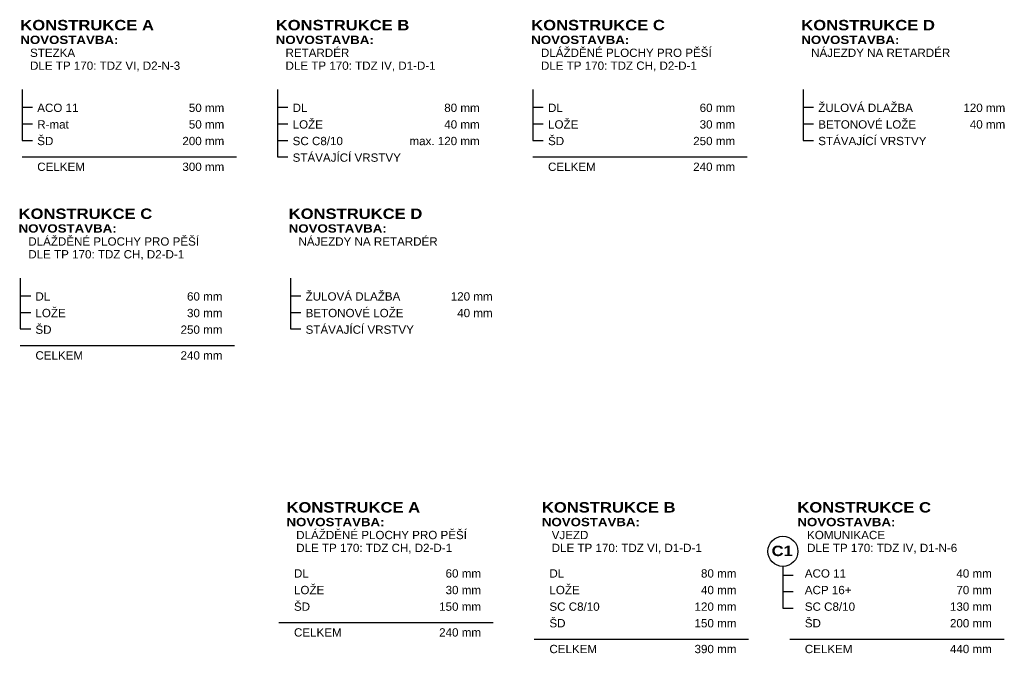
# Model space of a CAD drawing. Extents: x -698823 to -696424, y -1038555 to -1037403.
# Tile 23 of 42: x -697727 to -697715, y -1038245 to -1038237. Entities that reach past the tile are written whole.
import ezdxf
from ezdxf.enums import TextEntityAlignment as Align

# ---------------------------------------------------------------- set-up
doc = ezdxf.new("R2010")
doc.units = 0
doc.layers.add('0-popis', color=7, linetype='Continuous')
doc.styles.add('arial', font='arial.ttf')
doc.styles.add('arial black', font='txt')

msp = doc.modelspace()

# ---------------------------------------------------------------- linework, layer by layer
at = {"layer": '0-popis', "ltscale": 0.1}
for p, q in [((-697727.239, -1038238.248), (-697727.239, -1038238.889)), ((-697724.007, -1038238.248), (-697724.007, -1038239.099)), ((-697720.776, -1038238.248), (-697720.776, -1038238.889)), ((-697717.358, -1038238.248), (-697717.358, -1038238.889)), ((-697727.239, -1038238.469), (-697727.107, -1038238.469)), ((-697724.007, -1038238.469), (-697723.876, -1038238.469)), ((-697720.776, -1038238.469), (-697720.645, -1038238.469)), ((-697717.358, -1038238.469), (-697717.227, -1038238.469)), ((-697717.358, -1038238.469), (-697717.227, -1038238.469)), ((-697727.239, -1038238.679), (-697727.107, -1038238.679)), ((-697724.007, -1038238.679), (-697723.876, -1038238.679)), ((-697720.776, -1038238.679), (-697720.645, -1038238.679)), ((-697717.358, -1038238.679), (-697717.227, -1038238.679)), ((-697727.239, -1038238.889), (-697727.107, -1038238.889)), ((-697724.007, -1038238.889), (-697723.876, -1038238.889)), ((-697720.776, -1038238.889), (-697720.645, -1038238.889)), ((-697717.358, -1038238.889), (-697717.227, -1038238.889)), ((-697727.239, -1038239.099), (-697724.527, -1038239.099)), ((-697724.007, -1038239.099), (-697723.876, -1038239.099)), ((-697720.776, -1038239.099), (-697718.065, -1038239.099)), ((-697727.261, -1038240.634), (-697727.261, -1038241.275)), ((-697723.843, -1038240.634), (-697723.843, -1038241.275)), ((-697727.261, -1038240.855), (-697727.13, -1038240.855)), ((-697723.843, -1038240.855), (-697723.712, -1038240.855)), ((-697723.843, -1038240.855), (-697723.712, -1038240.855)), ((-697727.261, -1038241.065), (-697727.13, -1038241.065)), ((-697723.843, -1038241.065), (-697723.712, -1038241.065)), ((-697727.261, -1038241.275), (-697727.13, -1038241.275)), ((-697723.843, -1038241.275), (-697723.712, -1038241.275)), ((-697727.261, -1038241.485), (-697724.55, -1038241.485)), ((-697717.614, -1038244.278), (-697717.614, -1038244.808)), ((-697717.614, -1038244.388), (-697717.483, -1038244.388)), ((-697717.614, -1038244.598), (-697717.483, -1038244.598)), ((-697717.614, -1038244.808), (-697717.483, -1038244.808)), ((-697723.99, -1038244.989), (-697721.279, -1038244.989)), ((-697720.759, -1038245.199), (-697718.048, -1038245.199)), ((-697717.528, -1038245.199), (-697714.817, -1038245.199))]:
    msp.add_line(p, q, dxfattribs=at)
msp.add_circle((-697717.614, -1038244.088), 0.19, dxfattribs=at)

# ---------------------------------------------------------------- texts
at = {"layer": '0-popis', "linetype": 'ByBlock', "style": 'arial black'}
for s, height, p in [('KONSTRUKCE A', 0.13125, (-697727.261, -1038237.497)), ('KONSTRUKCE B', 0.13125, (-697724.03, -1038237.497)), ('KONSTRUKCE C', 0.13125, (-697720.798, -1038237.497)), ('KONSTRUKCE D', 0.13125, (-697717.381, -1038237.497)), ('KONSTRUKCE C', 0.13125, (-697727.283, -1038239.883)), ('KONSTRUKCE D', 0.13125, (-697723.866, -1038239.883)), ('KONSTRUKCE A', 0.13125, (-697723.894, -1038243.597)), ('KONSTRUKCE B', 0.13125, (-697720.663, -1038243.597)), ('KONSTRUKCE C', 0.13125, (-697717.431, -1038243.597)), ('C1', 0.1313, (-697717.757, -1038244.148))]:
    msp.add_text(s, height=height, dxfattribs=at).set_placement(p)
at = {"layer": '0-popis', "ltscale": 0.1}
for s, style, p in [('NOVOSTAVBA:', 'arial black', (-697727.261, -1038237.67)), ('NOVOSTAVBA:', 'arial black', (-697724.03, -1038237.67)), ('NOVOSTAVBA:', 'arial black', (-697720.798, -1038237.67)), ('NOVOSTAVBA:', 'arial black', (-697717.381, -1038237.67)), ('STEZKA', 'arial', (-697727.138, -1038237.834)), ('RETARDÉR', 'arial', (-697723.906, -1038237.834)), ('DLÁŽDĚNÉ PLOCHY PRO PĚŠÍ', 'arial', (-697720.675, -1038237.834)), ('NÁJEZDY NA RETARDÉR', 'arial', (-697717.257, -1038237.834)), ('DLE TP 170: TDZ VI, D2-N-3', 'arial', (-697727.138, -1038237.997)), ('DLE TP 170: TDZ IV, D1-D-1', 'arial', (-697723.906, -1038237.997)), ('DLE TP 170: TDZ CH, D2-D-1', 'arial', (-697720.675, -1038237.997)), ('ACO 11', 'arial', (-697727.047, -1038238.53)), ('DL', 'arial', (-697723.816, -1038238.53)), ('DL', 'arial', (-697720.585, -1038238.53)), ('ŽULOVÁ DLAŽBA', 'arial', (-697717.167, -1038238.53)), ('BETONOVÉ LOŽE', 'arial', (-697717.167, -1038238.74)), ('R-mat', 'arial', (-697727.047, -1038238.74)), ('LOŽE', 'arial', (-697723.816, -1038238.74)), ('LOŽE', 'arial', (-697720.585, -1038238.74)), ('ŠD', 'arial', (-697727.047, -1038238.95)), ('SC C8/10', 'arial', (-697723.816, -1038238.95)), ('ŠD', 'arial', (-697720.585, -1038238.95)), ('STÁVAJÍCÍ VRSTVY', 'arial', (-697717.167, -1038238.95)), ('STÁVAJÍCÍ VRSTVY', 'arial', (-697723.816, -1038239.16)), ('CELKEM', 'arial', (-697727.047, -1038239.276)), ('CELKEM', 'arial', (-697720.585, -1038239.276)), ('NOVOSTAVBA:', 'arial black', (-697727.283, -1038240.056)), ('NOVOSTAVBA:', 'arial black', (-697723.866, -1038240.056)), ('DLÁŽDĚNÉ PLOCHY PRO PĚŠÍ', 'arial', (-697727.16, -1038240.221)), ('NÁJEZDY NA RETARDÉR', 'arial', (-697723.742, -1038240.221)), ('DLE TP 170: TDZ CH, D2-D-1', 'arial', (-697727.16, -1038240.383)), ('DL', 'arial', (-697727.07, -1038240.916)), ('ŽULOVÁ DLAŽBA', 'arial', (-697723.652, -1038240.916)), ('LOŽE', 'arial', (-697727.07, -1038241.126)), ('BETONOVÉ LOŽE', 'arial', (-697723.652, -1038241.126)), ('ŠD', 'arial', (-697727.07, -1038241.336)), ('STÁVAJÍCÍ VRSTVY', 'arial', (-697723.652, -1038241.336)), ('CELKEM', 'arial', (-697727.07, -1038241.662)), ('NOVOSTAVBA:', 'arial black', (-697723.894, -1038243.77)), ('NOVOSTAVBA:', 'arial black', (-697720.663, -1038243.77)), ('NOVOSTAVBA:', 'arial black', (-697717.431, -1038243.77)), ('DLÁŽDĚNÉ PLOCHY PRO PĚŠÍ', 'arial', (-697723.771, -1038243.934)), ('VJEZD', 'arial', (-697720.539, -1038243.934)), ('KOMUNIKACE', 'arial', (-697717.308, -1038243.934)), ('DLE TP 170: TDZ CH, D2-D-1', 'arial', (-697723.771, -1038244.097)), ('DLE TP 170: TDZ VI, D1-D-1', 'arial', (-697720.539, -1038244.097)), ('DLE TP 170: TDZ IV, D1-N-6', 'arial', (-697717.308, -1038244.097)), ('DL', 'arial', (-697723.799, -1038244.42)), ('DL', 'arial', (-697720.568, -1038244.42)), ('ACO 11', 'arial', (-697717.337, -1038244.42)), ('LOŽE', 'arial', (-697723.799, -1038244.63)), ('LOŽE', 'arial', (-697720.568, -1038244.63)), ('ACP 16+', 'arial', (-697717.337, -1038244.63)), ('ŠD', 'arial', (-697723.799, -1038244.84)), ('SC C8/10', 'arial', (-697720.568, -1038244.84)), ('SC C8/10', 'arial', (-697717.337, -1038244.84)), ('ŠD', 'arial', (-697720.568, -1038245.05)), ('ŠD', 'arial', (-697717.337, -1038245.05)), ('CELKEM', 'arial', (-697723.799, -1038245.166)), ('CELKEM', 'arial', (-697720.568, -1038245.376)), ('CELKEM', 'arial', (-697717.337, -1038245.376))]:
    msp.add_text(s, height=0.105, dxfattribs=dict(at, style=style)).set_placement(p)
at = {"layer": '0-popis', "ltscale": 0.1, "style": 'arial'}
for s, p in [('50 mm', (-697724.681, -1038238.53)), ('80 mm', (-697721.45, -1038238.53)), ('60 mm', (-697718.219, -1038238.53)), ('120 mm', (-697714.801, -1038238.53)), ('50 mm', (-697724.681, -1038238.74)), ('40 mm', (-697721.45, -1038238.74)), ('30 mm', (-697718.219, -1038238.74)), ('40 mm', (-697714.801, -1038238.74)), ('200 mm', (-697724.681, -1038238.95)), ('max. 120 mm', (-697721.45, -1038238.95)), ('250 mm', (-697718.219, -1038238.95)), ('300 mm', (-697724.681, -1038239.276)), ('240 mm', (-697718.219, -1038239.276)), ('60 mm', (-697724.704, -1038240.916)), ('120 mm', (-697721.286, -1038240.916)), ('30 mm', (-697724.704, -1038241.126)), ('40 mm', (-697721.286, -1038241.126)), ('250 mm', (-697724.704, -1038241.336)), ('240 mm', (-697724.704, -1038241.662)), ('60 mm', (-697721.433, -1038244.42)), ('80 mm', (-697718.202, -1038244.42)), ('40 mm', (-697714.971, -1038244.42)), ('30 mm', (-697721.433, -1038244.63)), ('40 mm', (-697718.202, -1038244.63)), ('70 mm', (-697714.971, -1038244.63)), ('150 mm', (-697721.433, -1038244.84)), ('120 mm', (-697718.202, -1038244.84)), ('130 mm', (-697714.971, -1038244.84)), ('150 mm', (-697718.202, -1038245.05)), ('200 mm', (-697714.971, -1038245.05)), ('240 mm', (-697721.433, -1038245.166)), ('390 mm', (-697718.202, -1038245.376)), ('440 mm', (-697714.971, -1038245.376))]:
    msp.add_text(s, height=0.105, dxfattribs=at).set_placement(p, align=Align.RIGHT)

doc.saveas('drawing.dxf')
